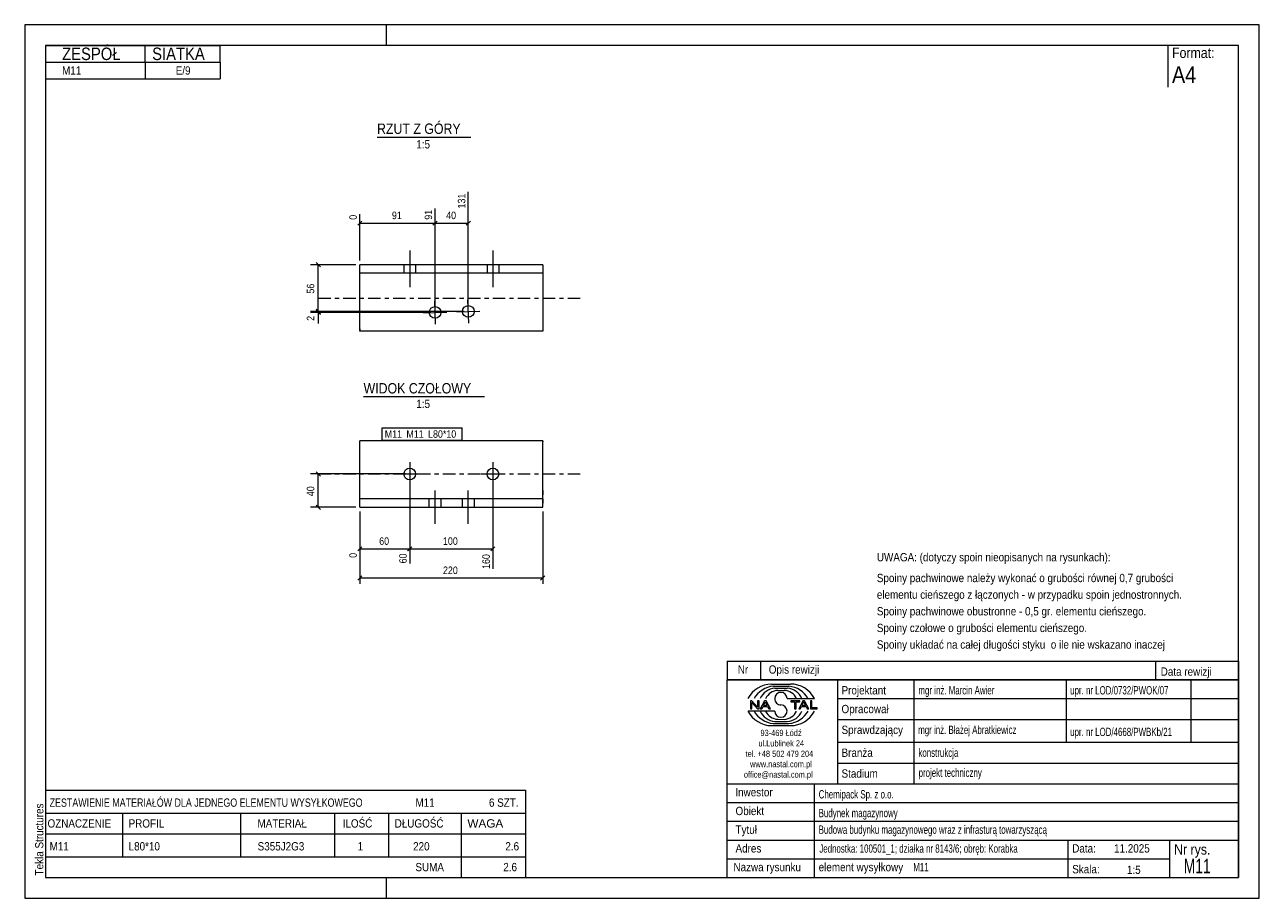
# Model space of a CAD drawing. Header units: millimetres. Extents: x 0 to 297, y 0 to 210.
import ezdxf

# ---------------------------------------------------------------- set-up
doc = ezdxf.new("R2010")
doc.units = ezdxf.units.MM
for name, pattern in [('XKITLINE00', [0]), ('XKITLINE01', [4, 1, -1, 1, -1]), ('XKITLINE03', [6, 3, -1, 1, -1])]:
    doc.linetypes.add(name, pattern=pattern)
for name, color, linetype, lineweight in [('Arkusz rysunku', 3, 'Continuous', 0), ('Element', 2, 'Continuous', 0), ('Inny typ obiektu', 7, 'Continuous', 0), ('Wymiar', 4, 'Continuous', 0), ('Znak elementu', 2, 'Continuous', 0), ('Śruba', 3, 'Continuous', 0)]:
    doc.layers.add(name, color=color, linetype=linetype, lineweight=lineweight)
doc.styles.add('ARIAL', font='ARIAL.TTF')

msp = doc.modelspace()

# ---------------------------------------------------------------- linework, layer by layer
at = {"layer": 'Arkusz rysunku', "linetype": 'XKITLINE00', "lineweight": 0}
for p, q in [((297, 210), (0, 210)), ((0, 210), (0, 0)), ((87, 205), (87, 210)), ((297, 0), (297, 210)), ((292, 205), (5, 205)), ((5, 205), (5, 5)), ((292, 5), (292, 205)), ((5, 5), (292, 5)), ((87, 0), (87, 5)), ((0, 0), (297, 0))]:
    msp.add_line(p, q, dxfattribs=at)
at = {"layer": 'Element', "linetype": 'XKITLINE00', "lineweight": 0}
for p, q in [((80.62, 136.38), (80.62, 152.3)), ((124.62, 152.3), (80.62, 152.3)), ((124.62, 152.3), (124.62, 136.3)), ((124.62, 150.3), (80.62, 150.3)), ((80.62, 136.3), (80.62, 136.38)), ((124.62, 136.3), (80.62, 136.3)), ((80.62, 94), (80.62, 110)), ((124.62, 110), (80.62, 110)), ((124.62, 109.92), (124.62, 110)), ((124.62, 109.92), (124.62, 109.71)), ((124.62, 94), (124.62, 109.71)), ((124.62, 96), (80.62, 96)), ((80.62, 94), (124.62, 94))]:
    msp.add_line(p, q, dxfattribs=at)
at = {"layer": 'Element', "linetype": 'XKITLINE03', "lineweight": 0}
for p, q in [((70.62, 144.3), (134.62, 144.3)), ((70.62, 102), (134.62, 102))]:
    msp.add_line(p, q, dxfattribs=at)
at = {"layer": 'Element', "linetype": 'XKITLINE01', "lineweight": 0}
for p, q in [((80.62, 136.92), (80.62, 136.38)), ((124.62, 110), (124.62, 109.92)), ((124.62, 98), (124.62, 95))]:
    msp.add_line(p, q, dxfattribs=at)
at = {"layer": 'Inny typ obiektu', "linetype": 'XKITLINE00', "lineweight": 0}
for p, q in [((5, 205), (47, 205)), ((5, 205), (5, 201)), ((29, 201), (29, 205)), ((47, 201), (47, 205)), ((275, 205), (275, 195)), ((5, 201), (47, 201)), ((5, 201), (5, 197)), ((29, 201), (29, 197)), ((47, 201), (47, 197)), ((5, 197), (47, 197)), ((84.76, 183), (107.36, 183)), ((81.52, 120.6), (110.6, 120.6)), ((169, 57), (169, 52.5)), ((169, 57), (292, 57)), ((177, 57), (177, 52.5)), ((272, 57), (272, 52.5)), ((292, 57), (292, 52.5)), ((292, 52.5), (169, 52.5)), ((169, 5), (169, 52.5)), ((169, 52.5), (292, 52.5)), ((179.62, 51.49), (184.23, 51.5)), ((180.07, 50.99), (183.86, 51)), ((180.46, 50.49), (183.45, 50.49)), ((195.5, 52.5), (195.5, 27.5)), ((214, 27.5), (214, 52.5)), ((250.5, 52.5), (250.5, 37.5)), ((280.5, 52.5), (280.5, 37.5)), ((292, 52.5), (292, 5)), ((181.2, 49.98), (182.73, 49.99)), ((183.42, 47.99), (189.98, 47.99)), ((195.5, 48), (292, 48)), ((180.43, 45.01), (174, 45.01)), ((174.93, 47.44), (174.57, 47.44)), ((174.57, 47.44), (174.57, 45.56)), ((174.57, 45.56), (174.9, 45.56)), ((174.9, 47.04), (176.29, 45.56)), ((174.9, 45.56), (174.9, 47.04)), ((176.31, 45.96), (174.93, 47.44)), ((176.29, 45.56), (176.65, 45.56)), ((176.65, 47.44), (176.31, 47.44)), ((176.31, 47.44), (176.31, 45.96)), ((176.65, 45.56), (176.65, 47.44)), ((177.96, 47.44), (176.94, 45.56)), ((176.94, 45.56), (177.31, 45.56)), ((177.31, 45.56), (177.61, 46.13)), ((177.61, 46.13), (178.71, 46.13)), ((177.71, 46.33), (178.14, 47.24)), ((178.6, 46.33), (177.71, 46.33)), ((178.33, 47.44), (177.96, 47.44)), ((178.14, 47.24), (178.6, 46.33)), ((179.41, 45.56), (178.33, 47.44)), ((178.71, 46.13), (179.02, 45.56)), ((179.02, 45.56), (179.41, 45.56)), ((186.43, 47.44), (184.34, 47.44)), ((184.34, 47.44), (184.34, 47.22)), ((184.34, 47.22), (185.21, 47.22)), ((185.21, 47.22), (185.21, 45.56)), ((185.21, 45.56), (185.56, 45.56)), ((185.56, 45.56), (185.56, 47.22)), ((185.56, 47.22), (186.43, 47.22)), ((187.21, 47.44), (186.2, 45.56)), ((186.2, 45.56), (186.57, 45.56)), ((186.43, 47.22), (186.43, 47.44)), ((186.57, 45.56), (186.86, 46.13)), ((186.86, 46.13), (187.96, 46.13)), ((186.96, 46.33), (187.39, 47.24)), ((187.86, 46.33), (186.96, 46.33)), ((187.59, 47.44), (187.21, 47.44)), ((187.4, 47.24), (187.39, 47.24)), ((187.4, 47.24), (187.86, 46.33)), ((188.67, 45.56), (187.59, 47.44)), ((187.96, 46.13), (188.27, 45.56)), ((188.27, 45.56), (188.67, 45.56)), ((189.36, 47.44), (189.01, 47.44)), ((189.01, 47.44), (189.01, 45.56)), ((189.01, 45.56), (190.66, 45.56)), ((189.36, 45.78), (189.36, 47.44)), ((190.66, 45.78), (189.36, 45.78)), ((190.66, 45.56), (190.66, 45.78)), ((180.07, 42.01), (183.86, 42)), ((180.46, 42.51), (183.45, 42.51)), ((181.2, 43.02), (182.73, 43.01)), ((195.5, 43), (292, 43)), ((179.62, 41.51), (184.23, 41.5)), ((195.5, 37.5), (292, 37.5)), ((195.5, 32.5), (292, 32.5)), ((169, 27.5), (292, 27.5)), ((190, 5), (190, 27.5)), ((5, 26), (5, 20.5)), ((5, 26), (120.5, 26)), ((120.5, 26), (120.5, 20.5)), ((169, 23), (292, 23)), ((5, 20.5), (5, 15.5)), ((5, 20.5), (120.5, 20.5)), ((23.5, 20.5), (23.5, 15.5)), ((52, 15.5), (52, 20.5)), ((74.5, 20.5), (74.5, 15.5)), ((87.5, 20.5), (87.5, 15.5)), ((105, 20.5), (105, 15.5)), ((120.5, 20.5), (120.5, 15.5)), ((169, 18.5), (292, 18.5)), ((5, 15.5), (120.5, 15.5)), ((5, 15.5), (5, 10)), ((23.5, 15.5), (23.5, 10)), ((52, 10), (52, 15.5)), ((74.5, 15.5), (74.5, 10)), ((87.5, 15.5), (87.5, 10)), ((105, 15.5), (105, 10)), ((120.5, 15.5), (120.5, 10)), ((169, 14), (292, 14)), ((251, 5), (251, 14)), ((275.5, 5), (275.5, 14)), ((5, 10), (5, 5)), ((5, 10), (120.5, 10)), ((105, 10), (105, 5)), ((120.5, 10), (120.5, 5)), ((169, 9.5), (275.5, 9.5)), ((5, 5), (120.5, 5)), ((169, 5), (292, 5))]:
    msp.add_line(p, q, dxfattribs=at)
for centre, radius, start, end in [((179.72, 45.08), 6.42, 90.8317, 153.0136), ((180.67, 45), 6.02, 95.7347, 150.2266), ((183.22, 46.41), 4.08, 22.7023, 86.7527), ((183.24, 44.98), 6.04, 29.8256, 84.1252), ((184.25, 45.07), 6.43, 27.0191, 90.199), ((180.7, 46.42), 4.07, 93.3428, 157.3393), ((181.33, 46.6), 3.38, 92.229, 155.8008), ((181.92, 47.99), 1.49, 0.0741, 179.9259), ((181.92, 47.99), 1.49, 179.9259, 270), ((182.59, 46.6), 3.39, 24.2351, 87.5913), ((179.72, 47.92), 6.42, 206.9864, 269.1683), ((180.67, 48), 6.02, 209.7734, 264.2653), ((180.7, 46.58), 4.07, 202.6607, 266.6572), ((181.33, 46.4), 3.38, 204.1992, 267.771), ((181.92, 45.01), 1.49, 180.0741, 359.9259), ((181.92, 45), 1.49, 0.0741, 90), ((182.59, 46.4), 3.39, 272.4087, 335.7649), ((183.22, 46.59), 4.08, 273.2473, 337.2977), ((183.24, 48.02), 6.04, 275.8748, 330.1744), ((184.25, 47.93), 6.43, 269.801, 332.9809)]:
    msp.add_arc(centre, radius, start, end, dxfattribs=at)
at = {"layer": 'Wymiar', "linetype": 'XKITLINE00', "lineweight": 0}
for p, q in [((106.72, 142.08), (106.72, 169.83)), ((80.62, 153.3), (80.62, 164.46)), ((98.73, 141.83), (98.73, 165.79)), ((98.73, 141.83), (98.73, 165.79)), ((81.13, 162.81), (80.11, 161.79)), ((80.62, 162.3), (98.73, 162.3)), ((99.24, 162.81), (98.22, 161.79)), ((99.24, 162.81), (98.22, 161.79)), ((98.73, 162.3), (106.72, 162.3)), ((107.23, 162.81), (106.21, 161.79)), ((79.62, 152.3), (68.76, 152.3)), ((70.11, 152.81), (71.13, 151.79)), ((70.62, 141.08), (70.62, 152.3)), ((105.72, 141.08), (68.76, 141.08)), ((105.72, 141.08), (68.76, 141.08)), ((97.73, 140.83), (68.76, 140.83)), ((70.11, 141.59), (71.13, 140.57)), ((70.11, 141.59), (71.13, 140.57)), ((70.11, 141.34), (71.13, 140.32)), ((70.62, 140.83), (70.62, 141.08)), ((70.62, 140.83), (70.62, 138.15)), ((70.62, 140.83), (70.62, 138.15)), ((91.62, 102), (68.76, 102)), ((70.11, 102.51), (71.13, 101.49)), ((70.62, 94), (70.62, 102)), ((92.62, 101), (92.62, 80.51)), ((92.62, 101), (92.62, 80.51)), ((112.62, 101), (112.62, 79.17)), ((79.62, 94), (68.76, 94)), ((70.11, 94.51), (71.13, 93.49)), ((80.62, 93), (80.62, 75.56)), ((80.62, 93), (80.62, 81.84)), ((124.62, 93), (124.62, 75.56)), ((81.13, 84.51), (80.11, 83.49)), ((80.62, 84), (92.62, 84)), ((93.13, 84.51), (92.11, 83.49)), ((93.13, 84.51), (92.16, 83.54)), ((92.62, 84), (112.62, 84)), ((113.13, 84.51), (112.11, 83.49)), ((81.13, 77.51), (80.11, 76.49)), ((125.13, 77.51), (124.11, 76.49)), ((80.62, 77), (124.62, 77))]:
    msp.add_line(p, q, dxfattribs=at)
at = {"layer": 'Znak elementu', "linetype": 'XKITLINE00', "lineweight": 0}
for p, q in [((86.02, 113.1), (105.25, 113.1)), ((86.02, 110.1), (86.02, 113.1)), ((105.25, 110.1), (105.25, 113.1)), ((86.02, 110.1), (105.25, 110.1))]:
    msp.add_line(p, q, dxfattribs=at)
at = {"layer": 'Śruba', "linetype": 'XKITLINE00', "lineweight": 0}
for p, q in [((92.62, 155.7), (92.62, 146.9)), ((112.62, 155.7), (112.62, 146.9)), ((91.22, 152.3), (91.22, 150.3)), ((94.02, 152.3), (94.02, 150.3)), ((111.22, 152.3), (111.22, 150.3)), ((114.02, 152.3), (114.02, 150.3)), ((98.81, 138.03), (98.64, 143.63)), ((106.81, 138.28), (106.63, 143.88)), ((95.93, 140.75), (101.52, 140.92)), ((103.92, 141), (109.52, 141.17)), ((92.62, 104.8), (92.62, 99.2)), ((112.62, 104.8), (112.62, 99.2)), ((89.82, 102), (95.42, 102)), ((109.82, 102), (115.42, 102)), ((97.28, 94), (97.28, 96)), ((98.73, 90), (98.73, 98)), ((100.17, 94), (100.17, 96)), ((105.28, 94), (105.28, 96)), ((106.72, 90), (106.72, 98)), ((108.17, 94), (108.17, 96))]:
    msp.add_line(p, q, dxfattribs=at)
for centre in [(98.73, 140.83), (106.72, 141.08), (92.62, 102), (112.62, 102)]:
    msp.add_circle(centre, 1.4, dxfattribs=at)

# ---------------------------------------------------------------- texts
at = {"layer": 'Arkusz rysunku', "style": 'ARIAL', "width": 0.85}
msp.add_text('Tekla Structures', height=2, rotation=90, dxfattribs=at).set_placement((4.5, 5.5))
at = {"layer": 'Inny typ obiektu', "style": 'ARIAL'}
for s, height, width, p in [('ZESPÓŁ', 3, 0.85, (9, 201.5)), ('SIATKA', 3, 0.85, (30.66, 201.5)), ('Format:', 2.5, 0.85, (276, 202)), ('M11', 2, 0.85, (9, 198)), ('E/9', 2, 0.85, (36.33, 198)), ('A4', 4, 0.85, (276, 196)), ('RZUT Z GÓRY', 2.5, 0.85, (84.76, 183.75)), ('1:5', 2, 0.85, (94.21, 180.25)), ('WIDOK CZOŁOWY', 2.5, 0.85, (81.52, 121.35)), ('1:5', 2, 0.85, (94.21, 117.85)), ('UWAGA: (dotyczy spoin nieopisanych na rysunkach):', 2, 0.85, (205, 81)), ('Spoiny pachwinowe należy wykonać o grubości równej 0,7 grubości', 2, 0.85, (205, 76)), ('elementu cieńszego z łączonych - w przypadku spoin jednostronnych.', 2, 0.85, (205, 72)), ('Spoiny pachwinowe obustronne - 0,5 gr. elementu cieńszego.', 2, 0.85, (205, 68)), ('Spoiny czołowe o grubości elementu cieńszego.', 2, 0.85, (205, 64)), ('Spoiny układać na całej długości styku  o ile nie wskazano inaczej', 2, 0.85, (205, 60)), ('Nr', 2, 0.85, (171.54, 54)), ('Opis rewizji', 2, 0.85, (179, 54)), ('Data rewizji', 2, 0.85, (273.28, 53.5)), ('Projektant', 2, 0.85, (196.5, 49)), ('mgr inż. Marcin Awier', 2, 0.68, (215, 49)), ('upr. nr LOD/0732/PWOK/07', 2, 0.68, (251.5, 49)), ('Opracował', 2, 0.85, (196.5, 44.5)), ('Sprawdzający', 2, 0.85, (196.5, 39.5)), ('mgr inż. Błażej Abratkiewicz', 2, 0.68, (214.94, 39.5)), ('93-469 Łódź', 1.5, 0.85, (177, 39)), ('upr. nr LOD/4668/PWBKb/21', 2, 0.68, (251.5, 39)), ('ul.Lublinek 24', 1.5, 0.85, (176.5, 36.5)), ('Branża', 2, 0.85, (196.5, 34)), ('konstrukcja', 2, 0.68, (215, 34)), ('tel. +48 502 479 204', 1.5, 0.85, (173.41, 34)), ('www.nastal.com.pl', 1.5, 0.85, (174.5, 31.5)), ('office@nastal.com.pl', 1.5, 0.85, (173, 29)), ('Stadium', 2, 0.85, (196.5, 29)), ('projekt techniczny', 2, 0.68, (215.04, 29.19)), ('ZESTAWIENIE MATERIAŁÓW DLA JEDNEGO ELEMENTU WYSYŁKOWEGO', 2, 0.765, (6, 22)), ('M11', 2, 0.85, (94, 22)), ('6', 2, 0.85, (111.69, 22)), (' SZT.', 2, 0.85, (113, 22)), ('Inwestor', 2, 0.85, (170.96, 24.5)), ('Chemipack Sp. z o.o.', 2, 0.68, (191, 24)), ('Obiekt', 2, 0.85, (171, 20)), ('Budynek magazynowy', 2, 0.68, (191, 19.5)), ('OZNACZENIE', 2, 0.85, (5.5, 17)), ('PROFIL', 2, 0.85, (25, 17)), ('MATERIAŁ', 2, 0.85, (56, 17)), ('ILOŚĆ', 2, 0.85, (76.5, 17)), ('DŁUGOŚĆ', 2, 0.85, (89, 17)), ('WAGA', 2, 1.008832, (106.5, 17)), ('Tytuł', 2, 0.85, (171, 15.5)), ('Budowa budynku magazynowego wraz z infrasturą towarzyszącą', 2, 0.68, (191, 15.5)), ('M11', 2, 0.85, (6, 11.5)), ('L80*10', 2, 0.85, (25, 11.5)), ('S355J2G3', 2, 0.85, (56.04, 11.5)), ('1', 2, 0.85, (80.09, 11.5)), ('220', 2, 0.85, (93.44, 11.5)), ('2.6', 2, 0.85, (115.63, 11.5)), ('Adres', 2, 0.85, (171, 11)), ('Jednostka: 100501_1; działka nr 8143/6; obręb: Korabka', 2, 0.68, (191.16, 10.96)), ('Data:', 2, 0.85, (252, 11)), ('11.2025', 2, 0.85, (262.06, 11)), ('Nr rys.', 2.5, 0.85, (276.5, 10.5)), ('M11', 3.5, 0.68, (278.83, 6)), ('SUMA', 2, 0.85, (94, 6.5)), ('2.6', 2, 0.85, (115.13, 6.5)), ('Nazwa rysunku', 2, 0.85, (170.5, 6.5)), ('element wysyłkowy', 2, 0.85, (191, 6.5)), ('M11', 2, 0.68, (213.75, 6.5)), ('Skala:', 2, 0.85, (252, 6)), ('1:5', 2, 0.85, (265.16, 5.85))]:
    msp.add_text(s, height=height, dxfattribs=dict(at, width=width)).set_placement(p)
at = {"layer": 'Wymiar', "style": 'ARIAL', "width": 0.85}
for s, p in [('131', (106, 165.82)), ('0', (79.9, 163.12)), ('91', (98.01, 163.12)), ('56', (69.66, 145.36)), ('2', (69.66, 138.82)), ('40', (69.66, 96.66)), ('0', (79.9, 81.84)), ('60', (91.9, 80.51)), ('160', (111.9, 79.17))]:
    msp.add_text(s, height=1.8, rotation=90.0002, dxfattribs=at).set_placement(p)
for s, p in [('91', (88.34, 163.26)), ('40', (101.39, 163.26)), ('60', (85.28, 84.96)), ('100', (100.62, 84.96)), ('220', (100.62, 77.96))]:
    msp.add_text(s, height=1.8, dxfattribs=at).set_placement(p)
at = {"layer": 'Znak elementu', "style": 'ARIAL', "width": 0.85}
for s, p in [('M11', (86.62, 110.7)), ('M11', (91.83, 110.7)), ('L80*10', (97.04, 110.7))]:
    msp.add_text(s, height=1.8, dxfattribs=at).set_placement(p)

doc.saveas('drawing.dxf')
